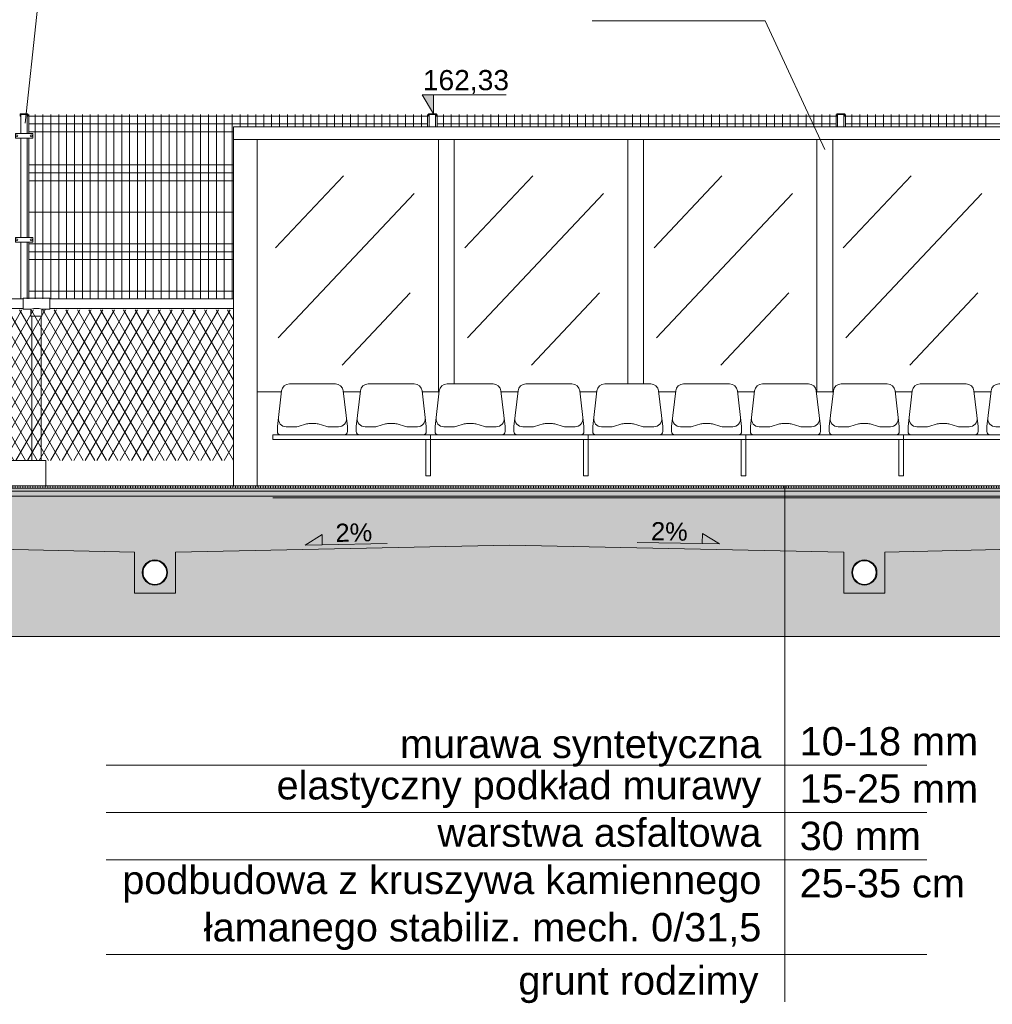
# Model space of a CAD drawing. Header units: millimetres. Extents: x 1962 to 3194, y -795 to -219.
# Tile 214 of 256: x 2638.55 to 2644.72, y -479.09 to -472.84. Entities that reach past the tile are written whole.
import ezdxf

# ---------------------------------------------------------------- set-up
doc = ezdxf.new("R2010")
doc.units = ezdxf.units.MM
doc.layers.get('Defpoints').update_dxf_attribs({"lineweight": 9})
for name, color, linetype, lineweight in [('A_elewacje kolorystyka', 252, 'Continuous', 9), ('A_flagi przekrojowe', 92, 'Continuous', 9), ('A_hatch przekroje', 125, 'Continuous', 9), ('A_koty wysokośc.', 53, 'Continuous', 9), ('A_obiekty trybuny', 126, 'Continuous', 9), ('A_ogrodzenie 1_2m', 34, 'Continuous', 9), ('A_ogrodzenie 2_4m', 45, 'Continuous', 9), ('A_przekrojowe', 42, 'Continuous', 9), ('A_widok', 142, 'Continuous', 9)]:
    doc.layers.add(name, color=color, linetype=linetype, lineweight=lineweight)
doc.styles.get("Standard").update_dxf_attribs({"font": 'arial.ttf'})

# ---------------------------------------------------------------- blocks, each defined once
blk = doc.blocks.new('zw$5246')
at = {"layer": 'A_ogrodzenie 2_4m'}
blk.add_lwpolyline([(-0.095, 0.015), (0.015, 0.015), (0.015, -0.015), (-0.095, -0.015), (-0.095, 0.015)], dxfattribs=at)
for centre in [(-0.085, 0), (0.005, 0)]:
    blk.add_circle(centre, 0.006, dxfattribs=at)
blk = doc.blocks.new('zw$86DC')
at = {"layer": 'A_obiekty trybuny'}
for p, q in [((0.104, 0.7225), (0.396, 0.7225)), ((0.604, 0.7225), (0.896, 0.7225)), ((0.0281, 0.4529), (0.0543, 0.6783)), ((0.4719, 0.4529), (0.4457, 0.6783)), ((0.5281, 0.4529), (0.5543, 0.6783)), ((0.9719, 0.4529), (0.9457, 0.6783)), ((0.0278, 0.42), (0.0278, 0.4471)), ((0.1448, 0.45), (0.0839, 0.45)), ((0.2131, 0.468), (0.1589, 0.452)), ((0.2728, 0.47), (0.2272, 0.47)), ((0.3411, 0.452), (0.2869, 0.468)), ((0.4161, 0.45), (0.3552, 0.45)), ((0.4722, 0.42), (0.4722, 0.4471)), ((0.5278, 0.42), (0.5278, 0.4471)), ((0.6448, 0.45), (0.5839, 0.45)), ((0.7131, 0.468), (0.6589, 0.452)), ((0.7728, 0.47), (0.7272, 0.47)), ((0.8411, 0.452), (0.7869, 0.468)), ((0.9161, 0.45), (0.8552, 0.45)), ((0.9722, 0.42), (0.9722, 0.4471)), ((0, 0.4), (0, 0.37)), ((0, 0.4), (1, 0.4)), ((0.4522, 0.4), (0.0478, 0.4)), ((0.5478, 0.4), (0.9522, 0.4)), ((0.9522, 0.4), (0.5478, 0.4)), ((1, 0.4), (1, 0.1389)), ((0, 0.37), (1, 0.37)), ((0.97, 0.37), (0.97, 0.1389)), ((0.97, 0.1389), (1, 0.1389))]:
    blk.add_line(p, q, dxfattribs=at)
for centre, radius, start, end in [((0.104, 0.6725), 0.05, 90, 173.37566), ((0.396, 0.6725), 0.05, 6.62434, 90), ((0.604, 0.6725), 0.05, 90, 173.37566), ((0.896, 0.6725), 0.05, 6.62434, 90), ((0.0839, 0.5), 0.05, 173.37566, 270), ((0.4161, 0.5), 0.05, 270, 6.62434), ((0.5839, 0.5), 0.05, 173.37566, 270), ((0.9161, 0.5), 0.05, 270, 6.62434), ((0.0778, 0.4471), 0.05, 173.37566, 180), ((0.1448, 0.5), 0.05, 270, 286.38017), ((0.2272, 0.42), 0.05, 90, 106.38017), ((0.2728, 0.42), 0.05, 73.61983, 90), ((0.3552, 0.5), 0.05, 253.61983, 270), ((0.4222, 0.4471), 0.05, 0, 6.62434), ((0.5778, 0.4471), 0.05, 173.37566, 180), ((0.6448, 0.5), 0.05, 270, 286.38017), ((0.7272, 0.42), 0.05, 90, 106.38017), ((0.7728, 0.42), 0.05, 73.61983, 90), ((0.8552, 0.5), 0.05, 253.61983, 270), ((0.9222, 0.4471), 0.05, 0, 6.62434), ((0.0478, 0.42), 0.02, 180, 270), ((0.4522, 0.42), 0.02, 270, 360), ((0.5478, 0.42), 0.02, 180, 270), ((0.9522, 0.42), 0.02, 270, 360)]:
    blk.add_arc(centre, radius, start, end, dxfattribs=at)
at = {"layer": 'Defpoints'}
blk.add_line((1, 0), (0, 0), dxfattribs=at)
blk = doc.blocks.new('zw$572')
at = {"layer": 'A_koty wysokośc.'}
h = blk.add_hatch(color=256, dxfattribs=at)
h.dxf.hatch_style = 1
h.paths.add_polyline_path([(0.1205, 0.0716), (0, 0), (0.1205, 0)])
blk.add_line((0.1205, 0), (0.5785, 0), dxfattribs=at)
blk.add_lwpolyline([(0.1205, 0), (0.1205, 0.0716), (0, 0), (0.1205, 0)], close=True, dxfattribs=at)
blk = doc.blocks.new('zw$CA91')
at = {"layer": 'A_koty wysokośc.'}
h = blk.add_hatch(color=256, dxfattribs=at)
h.dxf.hatch_style = 1
h.paths.add_polyline_path([(-0.448, 0.753), (0, 0), (0, 0.753)])
blk.add_lwpolyline([(2.874, 0.753), (-0.448, 0.753), (0, 0), (0, 0.753)], dxfattribs=at)
blk = doc.blocks.new('zw$607D')
at = {"layer": 'A_hatch przekroje'}
h = blk.add_hatch(dxfattribs=at)
h.set_pattern_fill('LINE', color=256, scale=0.005, angle=114.97819, style=2)
h.set_pattern_definition([(90, (-163.449078, -3.115186), (-0.015875, -1e-15), [])])
h.paths.add_polyline_path([(-24.2693, 0.34), (-24.2692, 0.355), (-54.7694, 0.416), (-95.1692, 0.416), (-125.6693, 0.355), (-125.6693, 0.34), (-95.1693, 0.401), (-54.7693, 0.401)])
h = blk.add_hatch(color=251, dxfattribs=at)
h.dxf.hatch_style = 2
h.paths.add_polyline_path([(-24.2693, 0.34), (-24.2693, 0.32), (-54.7694, 0.381), (-95.1692, 0.381), (-125.6693, 0.32), (-125.6693, 0.34), (-95.1693, 0.401), (-54.7693, 0.401)])
h = blk.add_hatch(dxfattribs=at)
h.set_pattern_fill('CONC', color=256, scale=0.005, angle=324.97819, style=2)
h.set_pattern_definition([(300, (-163.31836, -3.17903), (0.10998523, 0.0635), [0, -0.127]), (300, (-163.35622, -3.20236), (0.10998523, 0.0635), [0, -0.127]), (300, (-163.29493, -3.17137), (0.10998523, 0.0635), [0, -0.127]), (278.1986, (-163.36204, -3.13386), (0.080514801, -0.393455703), [0.01367828, -0.67023767]), (156.8699, (-163.36009, -3.147398), (0.410470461, -0.202955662), [0.00635, -0.62865]), (70.6013, (-163.36593, -3.144904), (-0.342411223, -0.9309261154), [0.01170876, -1.15917332]), (146.5651, (-163.400083, -3.11623), (-0.173485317, 0.04648505), [0.00283985, -0.28114079]), (266.3099, (-163.402453, -3.114664), (0.017014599, -0.283470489), [0.00457911, -0.45332599]), (48.4349, (-163.402748, -3.119233), (0.156470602, 0.236985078), [0.00401612, -0.39759318]), (165, (-163.37044, -3.19297), (-0.10998526, -0.06350002), [0.0053881, -0.17421695]), (300, (-163.37565, -3.19157), (0.17348523, -0.04648523), [0.00762, -0.11938]), (75, (-163.37184, -3.19817), (-0.06350002, 0.10998526), [0.0053881, -0.17421695]), (191.5651, (-163.30767, -3.13913), (0.283470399, 0.017014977), [0.00401612, -0.39759318]), (300, (-163.3116, -3.13994), (0.17348523, -0.04648523), [0.00635, -0.12065]), (83.1301, (-163.30843, -3.145435), (0.0294704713, 0.4569556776), [0.00635, -0.62865]), (153.6901, (-163.340226, -3.080204), (0.236985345, -0.156470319), [0.00457911, -0.45332599]), (281.5651, (-163.34433, -3.078174), (-0.017014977, 0.283470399), [0.00803224, -0.39357706]), (66.8699, (-163.34272, -3.086043), (-0.202955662, -0.410470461), [0.00635, -0.62865]), (300, (-163.32621, -3.11464), (0.10998523, 0.0635), [0, -0.127]), (300, (-163.37195, -3.10145), (0.10998523, 0.0635), [0, -0.127]), (300, (-163.39487, -3.15574), (0.10998523, 0.0635), [0, -0.127]), (300, (-163.34363, -3.16576), (0.10998523, 0.0635), [0, -0.127]), (300, (-163.34334, -3.12306), (0.10998523, 0.0635), [0, -0.127]), (300, (-163.35401, -3.09696), (0.10998523, 0.0635), [0, -0.127]), (300, (-163.3549, -3.11067), (0.10998523, 0.0635), [0, -0.127]), (300, (-163.38383, -3.12151), (0.10998523, 0.0635), [0, -0.127]), (300, (-163.39467, -3.09258), (0.10998523, 0.0635), [0, -0.127]), (300, (-163.36874, -3.07907), (0.10998523, 0.0635), [0, -0.127]), (300, (-163.34645, -3.0618), (0.10998523, 0.0635), [0, -0.127]), (300, (-163.32237, -3.09336), (0.10998523, 0.0635), [0, -0.127]), (300, (-163.304, -3.11501), (0.10998523, 0.0635), [0, -0.127]), (300, (-163.28617, -3.15605), (0.10998523, 0.0635), [0, -0.127]), (300, (-163.33551, -3.14934), (0.10998523, 0.0635), [0, -0.127]), (300, (-163.32206, -3.12691), (0.10998523, 0.0635), [0, -0.127]), (300, (-163.36977, -3.16619), (0.10998523, 0.0635), [0, -0.127]), (300, (-163.39432, -3.13637), (0.10998523, 0.0635), [0, -0.127]), (300, (-163.39947, -3.18333), (0.10998523, 0.0635), [0, -0.127]), (300, (-163.41383, -3.14323), (0.10998523, 0.0635), [0, -0.127]), (300, (-163.43744, -3.10994), (0.10998523, 0.0635), [0, -0.127]), (300, (-163.43532, -3.12631), (0.10998523, 0.0635), [0, -0.127]), (300, (-163.41929, -3.11852), (0.10998523, 0.0635), [0, -0.127]), (300, (-163.39434, -3.20237), (0.10998523, 0.0635), [0, -0.127]), (300, (-163.34163, -3.18953), (0.10998523, 0.0635), [0, -0.127]), (300, (-163.31181, -3.16498), (0.10998523, 0.0635), [0, -0.127]), (300, (-163.42021, -3.16011), (0.10998523, 0.0635), [0, -0.127])])
h.paths.add_polyline_path([(-24.2693, 0.29), (-24.2693, 0.32), (-54.7694, 0.381), (-95.1692, 0.381), (-125.6693, 0.32), (-125.6692, 0.29), (-95.1693, 0.351), (-54.7693, 0.351)])
h = blk.add_hatch(dxfattribs=at)
h.set_pattern_fill('EARTH2', color=256, scale=0.03, angle=69.97819, style=2)
h.set_pattern_definition([(225, (-78.4693, 4.5083), (1e-16, -1.077631), [0.3429, -0.4191]), (225, (-78.2268, 4.2658), (1e-16, -1.077631), [0.3429, -0.4191]), (225, (-78.2861, 4.3251), (1e-16, -1.077631), [0.35052, -0.41148]), (225, (-78.34535, 4.3843), (1e-16, -1.077631), [0.35052, -0.41148]), (225, (-78.4046, 4.4436), (1e-16, -1.077631), [0.35052, -0.41148]), (225, (-78.4046, 4.9824), (1e-16, -1.077631), [0.3429, -0.4191]), (225, (-78.34535, 4.92315), (1e-16, -1.077631), [0.3429, -0.4191]), (225, (-78.2861, 4.8639), (1e-16, -1.077631), [0.3429, -0.4191]), (225, (-78.2268, 4.8046), (1e-16, -1.077631), [0.3429, -0.4191]), (225, (-78.4693, 5.0471), (1e-16, -1.077631), [0.3429, -0.4191]), (315, (-78.98654, 4.5298), (1.077631, 0), [0.3429, -0.4191]), (315, (-78.7387, 4.7777), (1.077631, 0), [0.3429, -0.4191]), (315, (-78.80334, 4.713), (1.077631, 0), [0.3429, -0.4191]), (315, (-78.8626, 4.65374), (1.077631, 0), [0.3429, -0.4191]), (315, (-78.9219, 4.5945), (1.077631, 0), [0.3429, -0.4191]), (315, (-78.3831, 4.5945), (1.077631, 0), [0.35052, -0.41148]), (315, (-78.3238, 4.65374), (1.077631, 0), [0.35052, -0.41148]), (315, (-78.2645, 4.713), (1.077631, 0), [0.35052, -0.41148]), (315, (-78.1999, 4.7777), (1.077631, 0), [0.3429, -0.4191]), (315, (-78.4423, 4.5352), (1.077631, 0), [0.3429, -0.4191])])
h.paths.add_polyline_path([(-131.3806, -0.9503), (-128.5486, -0.9503), (-128.1695, -0.6713), (-127.4013, -0.6606), (-127.1193, -0.9285), (-126.3193, -0.9285), (-125.7914, -0.54), (-24.0282, -0.54), (-23.6193, -0.9285), (-22.8193, -0.9285), (-22.4739, -0.6743), (-5.3893, -1.0103), (-4.8842, -0.5), (-0.6149, -0.5), (-0.12, 0), (-5.9893, 0), (-5.9893, 0.02), (-6.0693, 0.02), (-6.0693, -0.03), (-6.2693, -0.03), (-6.2693, -0.11), (-6.0693, -0.11), (-6.0693, -0.16), (-6.0693, -0.28), (-6.0978, -0.2995), (-6.1093, -0.36), (-5.8893, -0.36), (-5.8893, -0.5003), (-6.2585, -0.5003), (-24.3693, -0.1369), (-24.3693, -0.04), (-24.1093, -0.04), (-24.1093, 0.09), (-24.2093, 0.24), (-24.2093, 0.34), (-24.2693, 0.34), (-24.2693, 0.24), (-24.3693, 0.09), (-24.3693, 0.0473), (-26.8255, -0.004), (-26.8255, -0.264), (-27.0855, -0.264), (-27.0855, -0.004), (-30.3119, 0.0634), (-33.5384, -0.004), (-33.5384, -0.264), (-33.7984, -0.264), (-33.7984, -0.004), (-35.9184, 0.0403), (-38.0384, -0.004), (-38.0384, -0.264), (-38.2984, -0.264), (-38.2984, -0.004), (-40.4184, 0.0403), (-42.5384, -0.004), (-42.5384, -0.264), (-42.7984, -0.264), (-42.7984, -0.004), (-44.9184, 0.0403), (-47.0384, -0.004), (-47.0384, -0.264), (-47.2984, -0.264), (-47.2984, -0.004), (-49.4184, 0.0403), (-51.5384, -0.004), (-51.5384, -0.264), (-51.7984, -0.264), (-51.7984, -0.004), (-53.9184, 0.0403), (-56.0384, -0.004), (-56.0384, -0.264), (-56.2984, -0.264), (-56.2984, -0.004), (-58.4184, 0.0403), (-60.5384, -0.004), (-60.5384, -0.264), (-60.7984, -0.264), (-60.7984, -0.004), (-62.9184, 0.0403), (-65.0384, -0.004), (-65.0384, -0.264), (-65.2984, -0.264), (-65.2984, -0.004), (-67.4184, 0.0403), (-69.5384, -0.004), (-69.5384, -0.264), (-69.7984, -0.264), (-69.7984, -0.004), (-71.9184, 0.0403), (-74.0384, -0.004), (-74.0384, -0.264), (-74.2984, -0.264), (-74.2984, -0.004), (-76.4184, 0.0403), (-78.5384, -0.004), (-78.5384, -0.264), (-78.7984, -0.264), (-78.7984, -0.004), (-80.9184, 0.0403), (-83.0384, -0.004), (-83.0384, -0.264), (-83.2984, -0.264), (-83.2984, -0.004), (-85.4184, 0.0403), (-87.5384, -0.004), (-87.5384, -0.264), (-87.7984, -0.264), (-87.7984, -0.004), (-89.9184, 0.0403), (-92.0384, -0.004), (-92.0384, -0.264), (-92.2984, -0.264), (-92.2984, -0.004), (-94.4184, 0.0403), (-96.5384, -0.004), (-96.5384, -0.264), (-96.7984, -0.264), (-96.7984, -0.004), (-98.9184, 0.0403), (-101.0384, -0.004), (-101.0384, -0.264), (-101.2984, -0.264), (-101.2984, -0.004), (-103.4184, 0.0403), (-105.5384, -0.004), (-105.5384, -0.264), (-105.7984, -0.264), (-105.7984, -0.004), (-107.9184, 0.0403), (-110.0384, -0.004), (-110.0384, -0.264), (-110.2984, -0.264), (-110.2984, -0.004), (-112.4184, 0.0403), (-114.5384, -0.004), (-114.5384, -0.264), (-114.7984, -0.264), (-114.7984, -0.004), (-116.9184, 0.0403), (-119.0384, -0.004), (-119.0384, -0.264), (-119.2984, -0.264), (-119.2984, -0.004), (-121.4184, 0.0403), (-123.5384, -0.004), (-123.5384, -0.264), (-123.7984, -0.264), (-123.7984, -0.004), (-125.5693, 0.033), (-125.5693, 0.09), (-125.6693, 0.24), (-125.6693, 0.34), (-125.7293, 0.34), (-125.7293, 0.24), (-125.8293, 0.09), (-125.8293, 0.0384), (-125.8293, -0.04), (-125.5693, -0.04), (-125.5693, -0.1369), (-128.1493, -0.1829), (-128.1493, -0.08), (-127.9293, -0.08), (-127.9408, -0.0195), (-127.9693, 0), (-127.9693, 0.3), (-128.0493, 0.3), (-128.0493, 0.27), (-132.6493, 0.27)])
h.paths.add_polyline_path([(-128.1493, -0.08), (-128.1093, 0.2), (-128.0493, 0.2), (-128.0493, 0), (-128.0493, -0.0195), (-127.9408, -0.0195), (-127.9293, -0.08)], flags=16)
h = blk.add_hatch(dxfattribs=at)
h.set_pattern_fill('CONCRE', color=256, scale=0.008, angle=245.02181, style=2)
h.set_pattern_definition([(220.0436, (-78.46928, 3.991), (-0.0248279, -0.28629365), [0.0254, -0.1778]), (310.0436, (-78.46928, 3.991), (0.28629365, -0.0248279), [0.0254, -0.1778]), (355.0436, (-78.48872, 3.97466), (0.15556077, 0.1307329), [0.035921, -0.2514472]), (220.0436, (-78.41518, 3.88716), (-0.0248279, -0.28629365), [0.0254, -0.1778]), (265.0436, (-78.43308, 3.88871), (0.1307329, -0.15556077), [0.0179605, -0.2694077]), (355.0436, (-78.43308, 3.88871), (0.15556077, 0.1307329), [0.0179605, -0.2694077]), (220.0436, (-78.44084, 3.79924), (-0.0248279, -0.28629365), [0.035921, -0.167279]), (265.0436, (-78.44084, 3.79924), (0.1307329, -0.15556077), [0.0254, -0.2619682]), (355.0436, (-78.46834, 3.77613), (0.15556077, 0.1307329), [0.0254, -0.2619682]), (310.0436, (-78.54354, 3.86223), (0.28629365, -0.0248279), [0.0254, -0.1778]), (265.0436, (-78.54354, 3.86223), (0.1307329, -0.15556077), [0.0179605, -0.2694077]), (355.0436, (-78.5451, 3.84434), (0.15556077, 0.1307329), [0.0179605, -0.2694077]), (220.0436, (-78.45604, 3.93577), (-0.0248279, -0.28629365), [0.0127, -0.17018]), (220.0436, (-78.54003, 3.79883), (-0.0248279, -0.28629365), [0.0127, -0.17018]), (310.0436, (-78.47507, 3.82024), (0.28629365, -0.0248279), [0.0127, -0.17018]), (355.0436, (-78.56805, 3.8914), (0.15556077, 0.1307329), [0.0179605, -0.2694077]), (355.0436, (-78.41012, 3.84165), (0.15556077, 0.1307329), [0.0179605, -0.2694077]), (265.0436, (-78.4993, 3.87868), (0.1307329, -0.15556077), [0.0179605, -0.2694077]), (310.0436, (-78.5064, 3.92662), (0.28629365, -0.0248279), [0.003175, -0.200025]), (310.0436, (-78.45855, 3.85486), (0.28629365, -0.0248279), [0.003175, -0.200025]), (310.0436, (-78.509, 3.76684), (0.28629365, -0.0248279), [0.003175, -0.200025]), (310.0436, (-78.58088, 3.84744), (0.28629365, -0.0248279), [0.003175, -0.200025])])
h.paths.add_polyline_path([(-125.6693, 0.24), (-125.6693, 0.29), (-95.1693, 0.351), (-54.7693, 0.351), (-24.2693, 0.29), (-24.2693, 0.24), (-24.3693, 0.09), (-24.3693, 0.0473), (-26.8255, -0.004), (-26.8255, -0.264), (-27.0855, -0.264), (-27.0855, -0.004), (-30.3119, 0.0634), (-33.5384, -0.004), (-33.5384, -0.264), (-33.7984, -0.264), (-33.7984, -0.004), (-35.9184, 0.0403), (-38.0384, -0.004), (-38.0384, -0.264), (-38.2984, -0.264), (-38.2984, -0.004), (-40.4184, 0.0403), (-42.5384, -0.004), (-42.5384, -0.264), (-42.7984, -0.264), (-42.7984, -0.004), (-44.9184, 0.0403), (-47.0384, -0.004), (-47.0384, -0.264), (-47.2984, -0.264), (-47.2984, -0.004), (-49.4184, 0.0403), (-51.5384, -0.004), (-51.5384, -0.264), (-51.7984, -0.264), (-51.7984, -0.004), (-53.9184, 0.0403), (-56.0384, -0.004), (-56.0384, -0.264), (-56.2984, -0.264), (-56.2984, -0.004), (-58.4184, 0.0403), (-60.5384, -0.004), (-60.5384, -0.264), (-60.7984, -0.264), (-60.7984, -0.004), (-62.9184, 0.0403), (-65.0384, -0.004), (-65.0384, -0.264), (-65.2984, -0.264), (-65.2984, -0.004), (-67.4184, 0.0403), (-69.5384, -0.004), (-69.5384, -0.264), (-69.7984, -0.264), (-69.7984, -0.004), (-71.9184, 0.0403), (-74.0384, -0.004), (-74.0384, -0.264), (-74.2984, -0.264), (-74.2984, -0.004), (-76.4184, 0.0403), (-78.5384, -0.004), (-78.5384, -0.264), (-78.7984, -0.264), (-78.7984, -0.004), (-80.9184, 0.0403), (-83.0384, -0.004), (-83.0384, -0.264), (-83.2984, -0.264), (-83.2984, -0.004), (-85.4184, 0.0403), (-87.5384, -0.004), (-87.5384, -0.264), (-87.7984, -0.264), (-87.7984, -0.004), (-89.9184, 0.0403), (-92.0384, -0.004), (-92.0384, -0.264), (-92.2984, -0.264), (-92.2984, -0.004), (-94.4184, 0.0403), (-96.5384, -0.004), (-96.5384, -0.264), (-96.7984, -0.264), (-96.7984, -0.004), (-98.9184, 0.0403), (-101.0384, -0.004), (-101.0384, -0.264), (-101.2984, -0.264), (-101.2984, -0.004), (-103.4184, 0.0403), (-105.5384, -0.004), (-105.5384, -0.264), (-105.7984, -0.264), (-105.7984, -0.004), (-107.9184, 0.0403), (-110.0384, -0.004), (-110.0384, -0.264), (-110.2984, -0.264), (-110.2984, -0.004), (-112.4184, 0.0403), (-114.5384, -0.004), (-114.5384, -0.264), (-114.7984, -0.264), (-114.7984, -0.004), (-116.9184, 0.0403), (-119.0384, -0.004), (-119.0384, -0.264), (-119.2984, -0.264), (-119.2984, -0.004), (-121.4184, 0.0403), (-123.5384, -0.004), (-123.5384, -0.264), (-123.7984, -0.264), (-123.7984, -0.004), (-125.5693, 0.033), (-125.5693, 0.09)])
h.paths.add_polyline_path([(-65.0958, -0.1002, 1), (-65.2409, -0.1678, 1)], flags=16)
edge = h.paths.add_edge_path()
edge.add_arc((-26.9555, -0.134), 0.08, 24.97819, 384.97819)
edge = h.paths.add_edge_path()
edge.add_arc((-33.6684, -0.134), 0.08, 24.97819, 384.97819)
edge = h.paths.add_edge_path()
edge.add_arc((-38.1684, -0.134), 0.08, 24.97819, 384.97819)
edge = h.paths.add_edge_path()
edge.add_arc((-42.6684, -0.134), 0.08, 24.97819, 384.97819)
edge = h.paths.add_edge_path()
edge.add_arc((-47.1684, -0.134), 0.08, 24.97819, 384.97819)
edge = h.paths.add_edge_path()
edge.add_arc((-51.6684, -0.134), 0.08, 24.97819, 384.97819)
edge = h.paths.add_edge_path()
edge.add_arc((-56.1684, -0.134), 0.08, 24.97819, 384.97819)
edge = h.paths.add_edge_path()
edge.add_arc((-60.6684, -0.134), 0.08, 24.97819, 384.97819)
edge = h.paths.add_edge_path()
edge.add_arc((-65.1684, -0.134), 0.08, 24.97819, 384.97819)
edge = h.paths.add_edge_path()
edge.add_arc((-69.6684, -0.134), 0.08, 24.97819, 384.97819)
edge = h.paths.add_edge_path()
edge.add_arc((-74.1684, -0.134), 0.08, 24.97819, 384.97819)
edge = h.paths.add_edge_path()
edge.add_arc((-78.6684, -0.134), 0.08, 24.97819, 384.97819)
edge = h.paths.add_edge_path()
edge.add_arc((-83.1684, -0.134), 0.08, 24.97819, 384.97819)
edge = h.paths.add_edge_path()
edge.add_arc((-87.6684, -0.134), 0.08, 24.97819, 384.97819)
edge = h.paths.add_edge_path()
edge.add_arc((-92.1684, -0.134), 0.08, 24.97819, 384.97819)
edge = h.paths.add_edge_path()
edge.add_arc((-96.6684, -0.134), 0.08, 24.97819, 384.97819)
edge = h.paths.add_edge_path()
edge.add_arc((-101.1684, -0.134), 0.08, 24.97819, 384.97819)
edge = h.paths.add_edge_path()
edge.add_arc((-105.6684, -0.134), 0.08, 24.97819, 384.97819)
edge = h.paths.add_edge_path()
edge.add_arc((-110.1684, -0.134), 0.08, 24.97819, 384.97819)
edge = h.paths.add_edge_path()
edge.add_arc((-114.6684, -0.134), 0.08, 24.97819, 384.97819)
edge = h.paths.add_edge_path()
edge.add_arc((-119.1684, -0.134), 0.08, 24.97819, 384.97819)
edge = h.paths.add_edge_path()
edge.add_arc((-123.6684, -0.134), 0.08, 24.97819, 384.97819)
at = {"layer": 'A_ogrodzenie 1_2m'}
h = blk.add_hatch(dxfattribs=at)
h.set_pattern_fill('DIAMONDS', color=256, scale=0.02, style=2)
h.set_pattern_definition([(60, (-2727.07416, 476.21527), (-0.0549926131, 0.03175), []), (120, (-2727.07416, 476.21527), (-0.0549926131, -0.03175), [])])
h.paths.add_polyline_path([(-90.4593, 0.5767), (-90.4593, 1.5311), (-87.1693, 1.5311), (-87.1693, 0.5767)])
at = {"layer": 'A_flagi przekrojowe'}
for p, q in [((-83.672, 0.416), (-83.672, -2.8553)), ((-82.772, -1.3553), (-87.9762, -1.3553)), ((-82.772, -1.6553), (-87.9762, -1.6553)), ((-82.772, -1.9553), (-87.9762, -1.9553)), ((-82.772, -2.5553), (-87.9762, -2.5553))]:
    blk.add_line(p, q, dxfattribs=at)
for points in [[(-88.4919, 2.7159), (-88.3423, 4.0957), (-86.1145, 4.0957)], [(-83.4197, 2.5482), (-83.7985, 3.3634), (-84.8944, 3.3634)]]:
    blk.add_lwpolyline(points, dxfattribs=at)
at = {"layer": 'A_hatch przekroje'}
blk.add_line((-95.1692, 0.416), (-54.7694, 0.416), dxfattribs=at)
blk.add_lwpolyline([(-132.6493, 0.27), (-131.3806, -0.9503), (-128.5486, -0.9503), (-128.1695, -0.6713), (-127.4013, -0.6606), (-127.1193, -0.9285), (-126.3193, -0.9285), (-125.7914, -0.54), (-24.0282, -0.54), (-23.6193, -0.9285), (-22.8193, -0.9285), (-22.4739, -0.6743), (-5.3893, -1.0103), (-4.8842, -0.5), (-0.6149, -0.5), (-0.12, 0)], dxfattribs=at)
at = {"layer": 'A_obiekty trybuny'}
for p, q in [((-86.4715, 2.3822), (-86.9027, 1.925)), ((-85.2715, 2.3822), (-85.7027, 1.925)), ((-84.0715, 2.3822), (-84.5027, 1.925)), ((-82.8715, 2.3822), (-83.3027, 1.925)), ((-86.0236, 2.2691), (-86.886, 1.3546)), ((-84.8236, 2.2691), (-85.686, 1.3546)), ((-83.6236, 2.2691), (-84.486, 1.3546)), ((-82.4236, 2.2691), (-83.286, 1.3546)), ((-86.0483, 1.6388), (-86.4795, 1.1815)), ((-84.8483, 1.6388), (-85.2795, 1.1815)), ((-83.6483, 1.6388), (-84.0795, 1.1815)), ((-82.4483, 1.6388), (-82.8795, 1.1815))]:
    blk.add_line(p, q, dxfattribs=at)
at = {"layer": 'A_ogrodzenie 1_2m'}
for p, q in [((-90.3343, 1.6011), (-88.5043, 1.6011)), ((-88.3343, 1.6011), (-87.1693, 1.6011)), ((-90.3343, 1.5411), (-88.5043, 1.5411)), ((-88.3343, 1.5411), (-87.1693, 1.5411)), ((-88.4493, 0.5767), (-88.4493, 1.4911)), ((-88.3893, 0.5767), (-88.3893, 1.4911)), ((-91.3982, 0.5767), (-88.3593, 0.5767)), ((-88.3593, 0.411), (-88.3593, 0.5767))]:
    blk.add_line(p, q, dxfattribs=at)
blk.add_lwpolyline([(-88.4543, 1.4911), (-88.3843, 1.4911), (-88.3843, 1.5361), (-88.3343, 1.5361), (-88.3343, 1.6061), (-88.5043, 1.6061), (-88.5043, 1.5361), (-88.4543, 1.5361)], close=True, dxfattribs=at)
blk.add_arc((-88.4193, 1.4161), 0.125, 73.7398, 106.2602, dxfattribs=at)
at = {"layer": 'A_ogrodzenie 2_4m'}
for p, q in [((-88.4682, 2.65), (-88.4682, 2.77)), ((-88.4682, 2.76), (-85.9382, 2.76)), ((-88.4282, 1.6011), (-88.4282, 2.77)), ((-88.3782, 1.6011), (-88.3782, 2.77)), ((-88.3282, 1.6011), (-88.3282, 2.77)), ((-88.2782, 1.6011), (-88.2782, 2.77)), ((-88.2282, 1.6011), (-88.2282, 2.77)), ((-88.1782, 1.6011), (-88.1782, 2.77)), ((-88.1282, 1.6011), (-88.1282, 2.77)), ((-88.0782, 1.6011), (-88.0782, 2.77)), ((-88.0282, 1.6011), (-88.0282, 2.77)), ((-87.9782, 1.6011), (-87.9782, 2.77)), ((-87.9282, 1.6011), (-87.9282, 2.77)), ((-87.8782, 1.6011), (-87.8782, 2.77)), ((-87.8282, 1.6011), (-87.8282, 2.77)), ((-87.7782, 1.6011), (-87.7782, 2.77)), ((-87.7282, 1.6011), (-87.7282, 2.77)), ((-87.6782, 1.6011), (-87.6782, 2.77)), ((-87.6282, 1.6011), (-87.6282, 2.77)), ((-87.5782, 1.6011), (-87.5782, 2.77)), ((-87.5282, 1.6011), (-87.5282, 2.77)), ((-87.4782, 1.6011), (-87.4782, 2.77)), ((-87.4282, 1.6011), (-87.4282, 2.77)), ((-87.3782, 1.6011), (-87.3782, 2.77)), ((-87.3282, 1.6011), (-87.3282, 2.77)), ((-87.2782, 1.6011), (-87.2782, 2.77)), ((-87.2282, 1.6011), (-87.2282, 2.77)), ((-87.1782, 1.6011), (-87.1782, 2.77)), ((-87.1282, 2.691), (-87.1282, 2.77)), ((-87.0782, 2.691), (-87.0782, 2.77)), ((-87.0282, 2.691), (-87.0282, 2.77)), ((-86.9782, 2.691), (-86.9782, 2.77)), ((-86.9282, 2.691), (-86.9282, 2.77)), ((-86.8782, 2.691), (-86.8782, 2.77)), ((-86.8282, 2.691), (-86.8282, 2.77)), ((-86.7782, 2.691), (-86.7782, 2.77)), ((-86.7282, 2.691), (-86.7282, 2.77)), ((-86.6782, 2.691), (-86.6782, 2.77)), ((-86.6282, 2.691), (-86.6282, 2.77)), ((-86.5782, 2.691), (-86.5782, 2.77)), ((-86.5282, 2.691), (-86.5282, 2.77)), ((-86.4782, 2.691), (-86.4782, 2.77)), ((-86.4282, 2.691), (-86.4282, 2.77)), ((-86.3782, 2.691), (-86.3782, 2.77)), ((-86.3282, 2.691), (-86.3282, 2.77)), ((-86.2782, 2.691), (-86.2782, 2.77)), ((-86.2282, 2.691), (-86.2282, 2.77)), ((-86.1782, 2.691), (-86.1782, 2.77)), ((-86.1282, 2.691), (-86.1282, 2.77)), ((-86.0782, 2.691), (-86.0782, 2.77)), ((-86.0282, 2.691), (-86.0282, 2.77)), ((-85.9782, 2.691), (-85.9782, 2.77)), ((-85.9382, 2.691), (-85.9382, 2.77)), ((-85.8782, 2.691), (-85.8782, 2.77)), ((-85.8782, 2.76), (-83.3482, 2.76)), ((-85.8382, 2.691), (-85.8382, 2.77)), ((-85.7882, 2.691), (-85.7882, 2.77)), ((-85.7382, 2.691), (-85.7382, 2.77)), ((-85.6882, 2.691), (-85.6882, 2.77)), ((-85.6382, 2.691), (-85.6382, 2.77)), ((-85.5882, 2.691), (-85.5882, 2.77)), ((-85.5382, 2.691), (-85.5382, 2.77)), ((-85.4882, 2.691), (-85.4882, 2.77)), ((-85.4382, 2.691), (-85.4382, 2.77)), ((-85.3882, 2.691), (-85.3882, 2.77)), ((-85.3382, 2.691), (-85.3382, 2.77)), ((-85.2882, 2.691), (-85.2882, 2.77)), ((-85.2382, 2.691), (-85.2382, 2.77)), ((-85.1882, 2.691), (-85.1882, 2.77)), ((-85.1382, 2.691), (-85.1382, 2.77)), ((-85.0882, 2.691), (-85.0882, 2.77)), ((-85.0382, 2.691), (-85.0382, 2.77)), ((-84.9882, 2.691), (-84.9882, 2.77)), ((-84.9382, 2.691), (-84.9382, 2.77)), ((-84.8882, 2.691), (-84.8882, 2.77)), ((-84.8382, 2.691), (-84.8382, 2.77)), ((-84.7882, 2.691), (-84.7882, 2.77)), ((-84.7382, 2.691), (-84.7382, 2.77)), ((-84.6882, 2.691), (-84.6882, 2.77)), ((-84.6382, 2.691), (-84.6382, 2.77)), ((-84.5882, 2.691), (-84.5882, 2.77)), ((-84.5382, 2.691), (-84.5382, 2.77)), ((-84.4882, 2.691), (-84.4882, 2.77)), ((-84.4382, 2.691), (-84.4382, 2.77)), ((-84.3882, 2.691), (-84.3882, 2.77)), ((-84.3382, 2.691), (-84.3382, 2.77)), ((-84.2882, 2.691), (-84.2882, 2.77)), ((-84.2382, 2.691), (-84.2382, 2.77)), ((-84.1882, 2.691), (-84.1882, 2.77)), ((-84.1382, 2.691), (-84.1382, 2.77)), ((-84.0882, 2.691), (-84.0882, 2.77)), ((-84.0382, 2.691), (-84.0382, 2.77)), ((-83.9882, 2.691), (-83.9882, 2.77)), ((-83.9382, 2.691), (-83.9382, 2.77)), ((-83.8882, 2.691), (-83.8882, 2.77)), ((-83.8382, 2.691), (-83.8382, 2.77)), ((-83.7882, 2.691), (-83.7882, 2.77)), ((-83.7382, 2.691), (-83.7382, 2.77)), ((-83.6882, 2.691), (-83.6882, 2.77)), ((-83.6382, 2.691), (-83.6382, 2.77)), ((-83.5882, 2.691), (-83.5882, 2.77)), ((-83.5382, 2.691), (-83.5382, 2.77)), ((-83.4882, 2.691), (-83.4882, 2.77)), ((-83.4382, 2.691), (-83.4382, 2.77)), ((-83.3882, 2.691), (-83.3882, 2.77)), ((-83.3482, 2.691), (-83.3482, 2.77)), ((-83.2882, 2.691), (-83.2882, 2.77)), ((-83.2882, 2.76), (-80.7582, 2.76)), ((-83.2482, 2.691), (-83.2482, 2.77)), ((-83.1982, 2.691), (-83.1982, 2.77)), ((-83.1482, 2.691), (-83.1482, 2.77)), ((-83.0982, 2.691), (-83.0982, 2.77)), ((-83.0482, 2.691), (-83.0482, 2.77)), ((-82.9982, 2.691), (-82.9982, 2.77)), ((-82.9482, 2.691), (-82.9482, 2.77)), ((-82.8982, 2.691), (-82.8982, 2.77)), ((-82.8482, 2.691), (-82.8482, 2.77)), ((-82.7982, 2.691), (-82.7982, 2.77)), ((-82.7482, 2.691), (-82.7482, 2.77)), ((-82.6982, 2.691), (-82.6982, 2.77)), ((-82.6482, 2.691), (-82.6482, 2.77)), ((-82.5982, 2.691), (-82.5982, 2.77)), ((-82.5482, 2.691), (-82.5482, 2.77)), ((-82.4982, 2.691), (-82.4982, 2.77)), ((-82.4482, 2.691), (-82.4482, 2.77)), ((-82.3982, 2.691), (-82.3982, 2.77)), ((-88.4682, 2.71), (-85.9382, 2.71)), ((-85.8782, 2.71), (-83.3482, 2.71)), ((-83.2882, 2.71), (-80.7582, 2.71)), ((-88.4682, 2.66), (-87.1693, 2.66)), ((-88.4682, 1.99), (-88.4682, 2.62)), ((-88.4682, 2.45), (-87.1693, 2.45)), ((-88.4682, 2.4), (-87.1693, 2.4)), ((-88.4682, 2.35), (-87.1693, 2.35)), ((-88.4682, 2.15), (-87.1693, 2.15)), ((-88.4682, 1.6011), (-88.4682, 1.96)), ((-88.4682, 1.95), (-87.1693, 1.95)), ((-88.4682, 1.9), (-87.1693, 1.9)), ((-88.4682, 1.85), (-87.1693, 1.85)), ((-88.4682, 1.65), (-87.1693, 1.65))]:
    blk.add_line(p, q, dxfattribs=at)
for points in [[(-88.4732, 2.76), (-88.4782, 2.76), (-88.4782, 2.77), (-88.5182, 2.77), (-88.5182, 2.76), (-88.5232, 2.76), (-88.5232, 2.775), (-88.4732, 2.775)], [(-85.8832, 2.76), (-85.8882, 2.76), (-85.8882, 2.77), (-85.9282, 2.77), (-85.9282, 2.76), (-85.9332, 2.76), (-85.9332, 2.775), (-85.8832, 2.775)], [(-83.2932, 2.76), (-83.2982, 2.76), (-83.2982, 2.77), (-83.3382, 2.77), (-83.3382, 2.76), (-83.3432, 2.76), (-83.3432, 2.775), (-83.2932, 2.775)]]:
    blk.add_lwpolyline(points, close=True, dxfattribs=at)
for points in [[(-88.4782, 2.65), (-88.4782, 2.77), (-88.5182, 2.77), (-88.5182, 2.65)], [(-85.8882, 2.691), (-85.8882, 2.77), (-85.9282, 2.77), (-85.9282, 2.691)], [(-83.2982, 2.691), (-83.2982, 2.77), (-83.3382, 2.77), (-83.3382, 2.691)], [(-88.5182, 2.62), (-88.5182, 1.99)], [(-88.4782, 1.99), (-88.4782, 2.62)], [(-88.5182, 1.96), (-88.5182, 1.6011)], [(-88.4782, 1.6011), (-88.4782, 1.96)]]:
    blk.add_lwpolyline(points, dxfattribs=at)
at = {"layer": 'A_przekrojowe'}
for p, q in [((-95.1693, 0.401), (-54.7693, 0.401)), ((-95.1692, 0.381), (-54.7694, 0.381)), ((-95.1693, 0.351), (-54.7693, 0.351)), ((-87.7984, -0.004), (-89.9184, 0.0403)), ((-87.5384, -0.004), (-85.4184, 0.0403)), ((-83.2984, -0.004), (-85.4184, 0.0403)), ((-83.0384, -0.004), (-80.9184, 0.0403)), ((-87.7984, -0.004), (-87.7984, -0.264)), ((-87.5384, -0.004), (-87.5384, -0.264)), ((-83.2984, -0.004), (-83.2984, -0.264)), ((-83.0384, -0.004), (-83.0384, -0.264)), ((-87.7984, -0.264), (-87.5384, -0.264)), ((-83.2984, -0.264), (-83.0384, -0.264))]:
    blk.add_line(p, q, dxfattribs=at)
for centre, radius in [((-87.6684, -0.134), 0.08), ((-87.6684, -0.134), 0.075), ((-83.1684, -0.134), 0.08), ((-83.1684, -0.134), 0.075)]:
    blk.add_circle(centre, radius, dxfattribs=at)
at = {"layer": 'A_widok'}
for p, q in [((-87.1693, 0.411), (-87.1693, 2.691)), ((-87.1693, 2.691), (-79.6693, 2.691)), ((-87.1693, 2.611), (-79.6693, 2.611)), ((-87.0193, 0.411), (-87.0193, 2.611)), ((-85.8693, 1.011), (-85.8693, 2.611)), ((-85.7693, 1.0625), (-85.7693, 2.611)), ((-84.6693, 1.0625), (-84.6693, 2.611)), ((-84.5693, 1.0625), (-84.5693, 2.611)), ((-83.4693, 1.011), (-83.4693, 2.611)), ((-83.3693, 1.011), (-83.3693, 2.611)), ((-86.8658, 1.011), (-87.0193, 1.011)), ((-86.3658, 1.011), (-86.4727, 1.011)), ((-85.8658, 1.011), (-85.9727, 1.011)), ((-85.3658, 1.011), (-85.4727, 1.011)), ((-84.8658, 1.011), (-84.9727, 1.011)), ((-84.3658, 1.011), (-84.4727, 1.011)), ((-83.8658, 1.011), (-83.9727, 1.011)), ((-83.3658, 1.011), (-83.4727, 1.011)), ((-82.8658, 1.011), (-82.9727, 1.011)), ((-82.3658, 1.011), (-82.4727, 1.011))]:
    blk.add_line(p, q, dxfattribs=at)
at = {"layer": 'A_koty wysokośc.', "xscale": 0.16, "yscale": 0.16, "zscale": 0.16}
blk.add_blockref('zw$CA91', (-85.9007, 2.775), dxfattribs=at)
at = {"layer": 'A_koty wysokośc.'}
for p, xscale, yscale, zscale, rotation in [((-86.7151, 0.0402), 0.8999999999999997, 0.8999999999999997, 0.8999999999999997, 1.16405013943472), ((-84.0879, 0.048), -0.8999999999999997, 0.8999999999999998, 0.8999999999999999, 358.9583733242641)]:
    blk.add_blockref('zw$572', p, dxfattribs=dict(at, xscale=xscale, yscale=yscale, zscale=zscale, rotation=rotation))
at = {"layer": 'A_obiekty trybuny'}
for p in [(-86.9193, 0.34), (-85.9193, 0.34), (-84.9193, 0.34), (-83.9193, 0.34), (-82.9193, 0.34)]:
    blk.add_blockref('zw$86DC', p, dxfattribs=at)
at = {"layer": 'A_ogrodzenie 2_4m', "xscale": -1, "rotation": 180.0000000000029}
blk.add_blockref('zw$5246', (-88.4582, 2.635), dxfattribs=at)
at = {"layer": 'A_ogrodzenie 2_4m'}
blk.add_blockref('zw$5246', (-88.4582, 1.975), dxfattribs=at)
at = {"layer": 'A_flagi przekrojowe', "char_height": 0.18}
for s, insert, width, attachment_point in [('10-18 mm', (-83.5789, -1.2053), 1.453229, 4), ('murawa syntetyczna', (-83.822, -1.1303), 4.102936, 3), ('elastyczny podkład murawy', (-83.822, -1.3928), 4.213169, 3), ('15-25 mm', (-83.5789, -1.5053), 1.453229, 4), ('warstwa asfaltowa', (-83.822, -1.6928), 5.710195, 3), ('30 mm', (-83.5789, -1.8053), 1.453229, 4), ('podbudowa z kruszywa kamiennego \\P{\\fArial|b0|i0|c0|p34;\\W7.17750; }łamanego stabiliz. mech. 0/31,5', (-83.822, -1.9928), 5.710195, 3), ('25-35 cm', (-83.5789, -2.1053), 1.453229, 4), ('{\\fArial|b0|i0|c0|p34;\\W9.15439;      }grunt rodzimy', (-89.1995, -2.6303), 5.358386, 1)]:
    blk.add_mtext(s, dxfattribs=dict(at, insert=insert, width=width, attachment_point=attachment_point))
at = {"layer": 'A_koty wysokośc.', "insert": (-85.9689, 2.9762), "char_height": 0.128, "width": 0.825285, "attachment_point": 4}
blk.add_mtext('162,33', dxfattribs=at)
at = {"layer": 'A_koty wysokośc.', "char_height": 0.1152, "width": 0.742757, "attachment_point": 4}
for insert, rotation in [((-86.5226, 0.1168), 1.16405), ((-84.5215, 0.1285), 358.95837)]:
    blk.add_mtext('2%', dxfattribs=dict(at, insert=insert, rotation=rotation))

msp = doc.modelspace()

# ---------------------------------------------------------------- block references
at = {"layer": 'A_elewacje kolorystyka', "color": 252, "rotation": 359.9999999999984}
msp.add_blockref('zw$607D', (2727.0742, -476.2153), dxfattribs=at)

doc.saveas('drawing.dxf')
